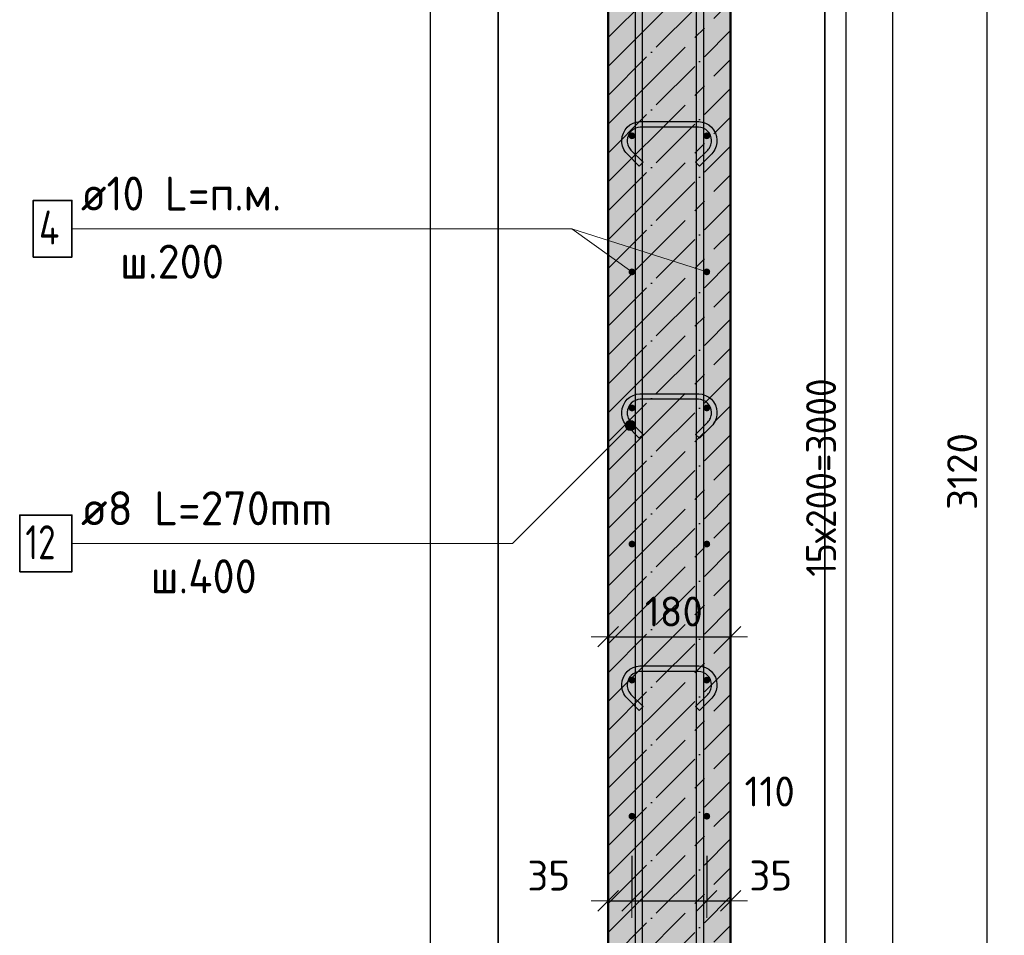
# Model space of a CAD drawing. Header units: millimetres. Extents: x -27380 to 48638, y 46540 to 72525.
# Tile 74 of 106: x 41445 to 42892, y 50606 to 51952. Entities that reach past the tile are written whole.
import ezdxf

# ---------------------------------------------------------------- set-up
doc = ezdxf.new("R2010")
doc.units = ezdxf.units.MM
doc.header["$PDMODE"] = 65
doc.linetypes.add('______11', pattern=[100, 80, -10, 0, -10])
doc.linetypes.add('______5', pattern=[220, 160, -20, 20, -20])
for name, color, linetype, lineweight in [('Standard', 7, 'Continuous', 25), ('Арм.стержн. вертикальными 1', 22, 'Continuous', 35), ('Арм.стержн.горизонт. 1', 180, 'Continuous', 35), ('Размерная линия_ общее', 7, 'Continuous', 13)]:
    doc.layers.add(name, color=color, linetype=linetype, lineweight=lineweight)
doc.layers.add('Арм.стержн.Стяжки', color=7, linetype='Continuous', lineweight=35, true_color=0x501e0f)
doc.styles.add('ISOCPEUR', font='ISOCPEUR')
doc.dimstyles.new('DIMSTYLE_3', dxfattribs={"dimtxt": 44, "dimasz": 50, "dimexe": 0, "dimexo": 0, "dimgap": 22, "dimtad": 2, "dimdec": 0, "dimrnd": 5, "dimzin": 12, "dimdsep": 46, "dimtxsty": 'ISOCPEUR', "dimblk1": 'ALL_ML_STRICH', "dimblk2": 'ALL_ML_STRICH', "dimsah": 1, "dimcen": 0, "dimclrd": 7, "dimclre": 256, "dimclrt": 7, "dimadec": 0, "dimazin": 0, "dimtfac": 1, "dimtdec": 0, "dimtix": 1, "dimtmove": 2, "dimatfit": 3, "dimfxl": 0, "dimtvp": 1.2, "dimtzin": 0, "dimlwd": 0, "dimlwe": -3, "dimarcsym": 0})
doc.dimstyles.new('DIMSTYLE_7', dxfattribs={"dimtxt": 44, "dimasz": 50, "dimexe": 0, "dimexo": 0, "dimgap": 22, "dimtad": 2, "dimdec": 0, "dimrnd": 5, "dimzin": 12, "dimdsep": 46, "dimtxsty": 'ISOCPEUR', "dimblk1": 'ALL_ML_STRICH', "dimblk2": 'ALL_ML_STRICH', "dimsah": 1, "dimcen": 0, "dimclrd": 7, "dimclre": 256, "dimclrt": 7, "dimadec": 0, "dimazin": 0, "dimtfac": 1, "dimtdec": 0, "dimtix": 1, "dimtmove": 2, "dimatfit": 3, "dimfxl": 0, "dimtzin": 0, "dimlwd": 0, "dimlwe": -3, "dimarcsym": 0})

# ---------------------------------------------------------------- blocks, each defined once
blk = doc.blocks.new('ALL_ML_STRICH')
at = {"color": 0, "linetype": 'ByBlock', "lineweight": -2}
for p, q in [((-0.3, -0.3), (0.3, 0.3)), ((0, -0.5), (0, 0.5)), ((-1, 0), (0.5, 0))]:
    blk.add_line(p, q, dxfattribs=at)
blk = doc.blocks.new('*D43')
at = {"layer": 'DEFPOINTS', "color": 7, "linetype": 'Continuous', "lineweight": 13, "transparency": 33554687}
for p in [(42309.4, 51055.1), (42309.4, 51045.1), (42489.4, 51053.4)]:
    blk.add_point(p, dxfattribs=at)
at = {"layer": 'Размерная линия_ общее', "color": 253, "linetype": 'Continuous', "lineweight": -2, "true_color": 0xa0a0a0, "transparency": 33554687}
for p, q in [((42309.4, 51045.1), (42309.4, 51045.1)), ((42489.4, 51045.1), (42489.4, 51045.1))]:
    blk.add_line(p, q, dxfattribs=at)
at = {"layer": 'Размерная линия_ общее', "color": 7, "linetype": 'Continuous', "lineweight": -2, "transparency": 33554687}
blk.add_line((42309.4, 51045.1), (42489.4, 51045.1), dxfattribs=at)
at = {"layer": 'Размерная линия_ общее', "color": 7, "linetype": 'Continuous', "lineweight": 13, "transparency": 33554687, "xscale": 50, "yscale": 50, "zscale": 50, "rotation": 180}
blk.add_blockref('ALL_ML_STRICH', (42309.4, 51045.1), dxfattribs=at)
at = {"layer": 'Размерная линия_ общее', "color": 7, "linetype": 'Continuous', "lineweight": 13, "transparency": 33554687, "xscale": 50, "yscale": 50, "zscale": 50}
blk.add_blockref('ALL_ML_STRICH', (42489.4, 51045.1), dxfattribs=at)
at = {"layer": 'Размерная линия_ общее', "color": 7, "linetype": 'Continuous', "lineweight": 13, "transparency": 33554687, "insert": (42406, 51082.1), "char_height": 44, "width": 132, "attachment_point": 5, "style": 'ISOCPEUR'}
blk.add_mtext('\\A1;{180}', dxfattribs=at)
blk = doc.blocks.new('*D44')
at = {"layer": 'DEFPOINTS', "color": 7, "linetype": 'Continuous', "lineweight": 13, "transparency": 33554687}
for p in [(42344.4, 50743), (42309.4, 50656.9), (42309.4, 50616)]:
    blk.add_point(p, dxfattribs=at)
at = {"layer": 'Размерная линия_ общее', "color": 253, "linetype": 'Continuous', "lineweight": -2, "true_color": 0xa0a0a0, "transparency": 33554687}
for p, q in [((42344.4, 50723), (42344.4, 50656.9)), ((42309.4, 50636), (42309.4, 50656.9))]:
    blk.add_line(p, q, dxfattribs=at)
at = {"layer": 'Размерная линия_ общее', "color": 7, "linetype": 'Continuous', "lineweight": -2, "transparency": 33554687}
blk.add_line((42309.4, 50656.9), (42344.4, 50656.9), dxfattribs=at)
at = {"layer": 'Размерная линия_ общее', "color": 7, "linetype": 'Continuous', "lineweight": 13, "transparency": 33554687, "xscale": 50, "yscale": 50, "zscale": 50, "rotation": 180}
blk.add_blockref('ALL_ML_STRICH', (42309.4, 50656.9), dxfattribs=at)
at = {"layer": 'Размерная линия_ общее', "color": 7, "linetype": 'Continuous', "lineweight": 13, "transparency": 33554687, "xscale": 50, "yscale": 50, "zscale": 50}
blk.add_blockref('ALL_ML_STRICH', (42344.4, 50656.9), dxfattribs=at)
at = {"layer": 'Размерная линия_ общее', "color": 7, "linetype": 'Continuous', "lineweight": 13, "transparency": 33554687, "insert": (42222.1, 50694), "char_height": 44, "width": 88, "attachment_point": 5, "style": 'ISOCPEUR'}
blk.add_mtext('\\A1;{35}', dxfattribs=at)
blk = doc.blocks.new('*D45')
at = {"layer": 'DEFPOINTS', "color": 7, "linetype": 'Continuous', "lineweight": 13, "transparency": 33554687}
for p in [(42344.4, 50743), (42454.4, 50743), (42344.4, 50656.9)]:
    blk.add_point(p, dxfattribs=at)
at = {"layer": 'Размерная линия_ общее', "color": 253, "linetype": 'Continuous', "lineweight": -2, "true_color": 0xa0a0a0, "transparency": 33554687}
for p, q in [((42344.4, 50723), (42344.4, 50656.9)), ((42454.4, 50723), (42454.4, 50656.9))]:
    blk.add_line(p, q, dxfattribs=at)
at = {"layer": 'Размерная линия_ общее', "color": 7, "linetype": 'Continuous', "lineweight": -2, "transparency": 33554687}
blk.add_line((42344.4, 50656.9), (42454.4, 50656.9), dxfattribs=at)
at = {"layer": 'Размерная линия_ общее', "color": 7, "linetype": 'Continuous', "lineweight": 13, "transparency": 33554687, "xscale": 50, "yscale": 50, "zscale": 50, "rotation": 180}
blk.add_blockref('ALL_ML_STRICH', (42344.4, 50656.9), dxfattribs=at)
at = {"layer": 'Размерная линия_ общее', "color": 7, "linetype": 'Continuous', "lineweight": 13, "transparency": 33554687, "xscale": 50, "yscale": 50, "zscale": 50}
blk.add_blockref('ALL_ML_STRICH', (42454.4, 50656.9), dxfattribs=at)
at = {"layer": 'Размерная линия_ общее', "color": 7, "linetype": 'Continuous', "lineweight": 13, "transparency": 33554687, "insert": (42546.8, 50817.6), "char_height": 44, "width": 132, "attachment_point": 5, "style": 'ISOCPEUR'}
blk.add_mtext('\\A1;{110}', dxfattribs=at)
blk = doc.blocks.new('*D46')
at = {"layer": 'DEFPOINTS', "color": 7, "linetype": 'Continuous', "lineweight": 13, "transparency": 33554687}
for p in [(42454.4, 50743), (42454.4, 50656.9), (42489.4, 50619.4)]:
    blk.add_point(p, dxfattribs=at)
at = {"layer": 'Размерная линия_ общее', "color": 253, "linetype": 'Continuous', "lineweight": -2, "true_color": 0xa0a0a0, "transparency": 33554687}
for p, q in [((42454.4, 50723), (42454.4, 50656.9)), ((42489.4, 50639.4), (42489.4, 50656.9))]:
    blk.add_line(p, q, dxfattribs=at)
at = {"layer": 'Размерная линия_ общее', "color": 7, "linetype": 'Continuous', "lineweight": -2, "transparency": 33554687}
blk.add_line((42454.4, 50656.9), (42489.4, 50656.9), dxfattribs=at)
at = {"layer": 'Размерная линия_ общее', "color": 7, "linetype": 'Continuous', "lineweight": 13, "transparency": 33554687, "xscale": 50, "yscale": 50, "zscale": 50, "rotation": 180}
blk.add_blockref('ALL_ML_STRICH', (42454.4, 50656.9), dxfattribs=at)
at = {"layer": 'Размерная линия_ общее', "color": 7, "linetype": 'Continuous', "lineweight": 13, "transparency": 33554687, "xscale": 50, "yscale": 50, "zscale": 50}
blk.add_blockref('ALL_ML_STRICH', (42489.4, 50656.9), dxfattribs=at)
at = {"layer": 'Размерная линия_ общее', "color": 7, "linetype": 'Continuous', "lineweight": 13, "transparency": 33554687, "insert": (42548.4, 50694.1), "char_height": 44, "width": 88, "attachment_point": 5, "style": 'ISOCPEUR'}
blk.add_mtext('\\A1;{35}', dxfattribs=at)
blk = doc.blocks.new('*D47')
at = {"layer": 'DEFPOINTS', "color": 7, "linetype": 'Continuous', "lineweight": 13, "transparency": 33554687}
for p in [(42489.4, 52841.3), (42537.4, 49721.3), (42866.7, 49721.3)]:
    blk.add_point(p, dxfattribs=at)
at = {"layer": 'Размерная линия_ общее', "color": 253, "linetype": 'Continuous', "lineweight": -2, "true_color": 0xa0a0a0, "transparency": 33554687}
for p, q in [((42509.4, 52841.3), (42866.7, 52841.3)), ((42557.4, 49721.3), (42866.7, 49721.3))]:
    blk.add_line(p, q, dxfattribs=at)
at = {"layer": 'Размерная линия_ общее', "color": 7, "linetype": 'Continuous', "lineweight": -2, "transparency": 33554687}
blk.add_line((42866.7, 49721.3), (42866.7, 52841.3), dxfattribs=at)
at = {"layer": 'Размерная линия_ общее', "color": 7, "linetype": 'Continuous', "lineweight": 13, "transparency": 33554687, "xscale": 50, "yscale": 50, "zscale": 50}
for p, rotation in [((42866.7, 52841.3), 90), ((42866.7, 49721.3), 270)]:
    blk.add_blockref('ALL_ML_STRICH', p, dxfattribs=dict(at, rotation=rotation))
at = {"layer": 'Размерная линия_ общее', "color": 7, "linetype": 'Continuous', "lineweight": 13, "transparency": 33554687, "insert": (42829.7, 51287.9), "char_height": 44, "width": 176, "attachment_point": 5, "rotation": 90, "style": 'ISOCPEUR'}
blk.add_mtext('\\A1;{3120}', dxfattribs=at)
blk = doc.blocks.new('*D52')
at = {"layer": 'DEFPOINTS', "color": 7, "linetype": 'Continuous', "lineweight": 13, "transparency": 33554687}
for p in [(42454.4, 52781.3), (42454.4, 49781.3), (42659.4, 49781.3)]:
    blk.add_point(p, dxfattribs=at)
at = {"layer": 'Размерная линия_ общее', "color": 253, "linetype": 'Continuous', "lineweight": -2, "true_color": 0xa0a0a0, "transparency": 33554687}
for p, q in [((42474.4, 52781.3), (42659.4, 52781.3)), ((42474.4, 49781.3), (42659.4, 49781.3))]:
    blk.add_line(p, q, dxfattribs=at)
at = {"layer": 'Размерная линия_ общее', "color": 7, "linetype": 'Continuous', "lineweight": -2, "transparency": 33554687}
blk.add_line((42659.4, 49781.3), (42659.4, 52781.3), dxfattribs=at)
at = {"layer": 'Размерная линия_ общее', "color": 7, "linetype": 'Continuous', "lineweight": 13, "transparency": 33554687, "xscale": 50, "yscale": 50, "zscale": 50}
for p, rotation in [((42659.4, 52781.3), 90), ((42659.4, 49781.3), 270)]:
    blk.add_blockref('ALL_ML_STRICH', p, dxfattribs=dict(at, rotation=rotation))
at = {"layer": 'Размерная линия_ общее', "color": 7, "linetype": 'Continuous', "lineweight": 13, "transparency": 33554687, "insert": (42600.4, 51133.3), "char_height": 44, "width": 2.2, "attachment_point": 1, "rotation": 90, "line_spacing_factor": 0.60241, "style": 'ISOCPEUR'}
blk.add_mtext('\\W0.91;15х200=3000', dxfattribs=at)

msp = doc.modelspace()

# ---------------------------------------------------------------- hatches: boundary and pattern name
at = {"layer": 'Арм.стержн.горизонт. 1', "linetype": 'Continuous', "lineweight": 50, "transparency": 33554687}
for points in [[(42349.4, 51781.3), (42349.1, 51783.2), (42348, 51784.8), (42346.4, 51785.9), (42344.4, 51786.3), (42342.5, 51785.9), (42340.9, 51784.8), (42339.8, 51783.2), (42339.4, 51781.3), (42339.8, 51779.4), (42340.9, 51777.7), (42342.5, 51776.7), (42344.4, 51776.3), (42346.4, 51776.7), (42348, 51777.7), (42349.1, 51779.4)], [(42459.4, 51781.3), (42459.1, 51783.2), (42458, 51784.8), (42456.4, 51785.9), (42454.4, 51786.3), (42452.5, 51785.9), (42450.9, 51784.8), (42449.8, 51783.2), (42449.4, 51781.3), (42449.8, 51779.4), (42450.9, 51777.7), (42452.5, 51776.7), (42454.4, 51776.3), (42456.4, 51776.7), (42458, 51777.7), (42459.1, 51779.4)], [(42349.4, 51581.3), (42349.1, 51583.2), (42348, 51584.8), (42346.4, 51585.9), (42344.4, 51586.3), (42342.5, 51585.9), (42340.9, 51584.8), (42339.8, 51583.2), (42339.4, 51581.3), (42339.8, 51579.4), (42340.9, 51577.7), (42342.5, 51576.7), (42344.4, 51576.3), (42346.4, 51576.7), (42348, 51577.7), (42349.1, 51579.4)], [(42459.4, 51581.3), (42459.1, 51583.2), (42458, 51584.8), (42456.4, 51585.9), (42454.4, 51586.3), (42452.5, 51585.9), (42450.9, 51584.8), (42449.8, 51583.2), (42449.4, 51581.3), (42449.8, 51579.4), (42450.9, 51577.7), (42452.5, 51576.7), (42454.4, 51576.3), (42456.4, 51576.7), (42458, 51577.7), (42459.1, 51579.4)], [(42349.4, 51381.3), (42349.1, 51383.2), (42348, 51384.8), (42346.4, 51385.9), (42344.4, 51386.3), (42342.5, 51385.9), (42340.9, 51384.8), (42339.8, 51383.2), (42339.4, 51381.3), (42339.8, 51379.4), (42340.9, 51377.7), (42342.5, 51376.7), (42344.4, 51376.3), (42346.4, 51376.7), (42348, 51377.7), (42349.1, 51379.4)], [(42459.4, 51381.3), (42459.1, 51383.2), (42458, 51384.8), (42456.4, 51385.9), (42454.4, 51386.3), (42452.5, 51385.9), (42450.9, 51384.8), (42449.8, 51383.2), (42449.4, 51381.3), (42449.8, 51379.4), (42450.9, 51377.7), (42452.5, 51376.7), (42454.4, 51376.3), (42456.4, 51376.7), (42458, 51377.7), (42459.1, 51379.4)], [(42349.4, 51181.3), (42349.1, 51183.2), (42348, 51184.8), (42346.4, 51185.9), (42344.4, 51186.3), (42342.5, 51185.9), (42340.9, 51184.8), (42339.8, 51183.2), (42339.4, 51181.3), (42339.8, 51179.4), (42340.9, 51177.7), (42342.5, 51176.7), (42344.4, 51176.3), (42346.4, 51176.7), (42348, 51177.7), (42349.1, 51179.4)], [(42459.4, 51181.3), (42459.1, 51183.2), (42458, 51184.8), (42456.4, 51185.9), (42454.4, 51186.3), (42452.5, 51185.9), (42450.9, 51184.8), (42449.8, 51183.2), (42449.4, 51181.3), (42449.8, 51179.4), (42450.9, 51177.7), (42452.5, 51176.7), (42454.4, 51176.3), (42456.4, 51176.7), (42458, 51177.7), (42459.1, 51179.4)], [(42349.4, 50981.3), (42349.1, 50983.2), (42348, 50984.8), (42346.4, 50985.9), (42344.4, 50986.3), (42342.5, 50985.9), (42340.9, 50984.8), (42339.8, 50983.2), (42339.4, 50981.3), (42339.8, 50979.4), (42340.9, 50977.7), (42342.5, 50976.7), (42344.4, 50976.3), (42346.4, 50976.7), (42348, 50977.7), (42349.1, 50979.4)], [(42459.4, 50981.3), (42459.1, 50983.2), (42458, 50984.8), (42456.4, 50985.9), (42454.4, 50986.3), (42452.5, 50985.9), (42450.9, 50984.8), (42449.8, 50983.2), (42449.4, 50981.3), (42449.8, 50979.4), (42450.9, 50977.7), (42452.5, 50976.7), (42454.4, 50976.3), (42456.4, 50976.7), (42458, 50977.7), (42459.1, 50979.4)], [(42349.4, 50781.3), (42349.1, 50783.2), (42348, 50784.8), (42346.4, 50785.9), (42344.4, 50786.3), (42342.5, 50785.9), (42340.9, 50784.8), (42339.8, 50783.2), (42339.4, 50781.3), (42339.8, 50779.4), (42340.9, 50777.7), (42342.5, 50776.7), (42344.4, 50776.3), (42346.4, 50776.7), (42348, 50777.7), (42349.1, 50779.4)], [(42459.4, 50781.3), (42459.1, 50783.2), (42458, 50784.8), (42456.4, 50785.9), (42454.4, 50786.3), (42452.5, 50785.9), (42450.9, 50784.8), (42449.8, 50783.2), (42449.4, 50781.3), (42449.8, 50779.4), (42450.9, 50777.7), (42452.5, 50776.7), (42454.4, 50776.3), (42456.4, 50776.7), (42458, 50777.7), (42459.1, 50779.4)]]:
    msp.add_hatch(color=4, dxfattribs=at).paths.add_polyline_path(points)
at = {"layer": 'Арм.стержн.Стяжки', "linetype": 'Continuous', "lineweight": 13, "transparency": 33554687}
for points in [[(42334.9, 51357.5), (42347.4, 51350.3), (42336.8, 51360.9)], [(42336.8, 51360.9), (42349.3, 51353.7), (42340.2, 51362.8)], [(42336.8, 51360.9), (42347.4, 51350.3), (42349.3, 51353.7)], [(42340.2, 51362.8), (42349.3, 51353.7), (42349.3, 51357.5)], [(42340.2, 51362.8), (42349.3, 51357.5), (42344, 51362.8)], [(42344, 51362.8), (42349.3, 51357.5), (42347.4, 51360.9)], [(42334.9, 51353.7), (42344, 51348.4), (42334.9, 51357.5)], [(42334.9, 51357.5), (42344, 51348.4), (42347.4, 51350.3)], [(42340.2, 51348.4), (42334.9, 51353.7), (42336.8, 51350.3)], [(42334.9, 51353.7), (42340.2, 51348.4), (42344, 51348.4)]]:
    msp.add_hatch(color=7, dxfattribs=at).paths.add_polyline_path(points)
at = {"layer": 'Размерная линия_ общее', "linetype": 'Continuous', "lineweight": -3, "transparency": 33554687}
msp.add_hatch(color=7, dxfattribs=at).paths.add_polyline_path([(42309.4, 52841.3), (42309.4, 49721.3), (42489.4, 49721.3), (42489.4, 52841.3)])

# ---------------------------------------------------------------- linework, layer by layer
at = {"color": 52, "linetype": 'Continuous', "lineweight": -3, "transparency": 33554687}
for p, q in [((42148, 49556.3), (42148, 54231.9)), ((42148, 54231.9), (42148, 49556.3)), ((42628, 49556.3), (42628, 54231.9)), ((42628, 54231.9), (42628, 49556.3))]:
    msp.add_line(p, q, dxfattribs=at)
at = {"layer": 'Standard', "color": 7, "linetype": 'Continuous', "lineweight": 13, "transparency": 33554687}
msp.add_line((42454.4, 51581.3), (42256.2, 51644.7), dxfattribs=at)
at = {"layer": 'Standard', "color": 7, "linetype": 'Continuous', "lineweight": -3, "transparency": 33554687}
msp.add_lwpolyline([(42048, 49456.3), (42728, 49456.3), (42728, 54331.9), (42048, 54331.9), (42048, 49456.3)], dxfattribs=at)
at = {"layer": 'Арм.стержн. вертикальными 1', "color": 4, "linetype": 'Continuous', "lineweight": 25, "transparency": 33554687}
for points in [[(42349.4, 49721.3), (42349.4, 54081.3), (42359.4, 54081.3), (42359.4, 49721.3), (42349.4, 49721.3)], [(42439.4, 49721.3), (42439.4, 54081.3), (42449.4, 54081.3), (42449.4, 49721.3), (42439.4, 49721.3)]]:
    msp.add_lwpolyline(points, dxfattribs=at)
at = {"layer": 'Арм.стержн.горизонт. 1', "color": 7, "linetype": 'Continuous', "lineweight": 13, "transparency": 33554687}
for p, q in [((41521.2, 51644.7), (42256.2, 51644.7)), ((42256.2, 51644.7), (42344.4, 51581.3))]:
    msp.add_line(p, q, dxfattribs=at)
at = {"layer": 'Арм.стержн.горизонт. 1', "color": 7, "linetype": 'Continuous', "lineweight": 35, "transparency": 33554687}
msp.add_lwpolyline([(41464.6, 51603.1), (41521.2, 51603.1), (41521.2, 51686.4), (41464.6, 51686.4), (41464.6, 51603.1)], dxfattribs=at)
at = {"layer": 'Арм.стержн.Стяжки', "color": 7, "linetype": 'Continuous', "lineweight": 13, "transparency": 33554687}
for p, q in [((42336.8, 51360.9), (42336.8, 51360.9)), ((42347.4, 51360.9), (42347.4, 51360.9)), ((42168.7, 51182.2), (42342.1, 51355.6)), ((42336.8, 51350.3), (42336.8, 51350.3)), ((42347.4, 51350.3), (42347.4, 51350.3)), ((41521.2, 51182.2), (42168.7, 51182.2))]:
    msp.add_line(p, q, dxfattribs=at)
at = {"layer": 'Арм.стержн.Стяжки', "color": 40, "linetype": 'Continuous', "lineweight": 25, "transparency": 33554687}
for points in [[(42355.2, 51736.8), (42337.2, 51754.8), (42335.5, 51756.7), (42334, 51758.8), (42332.7, 51761.1), (42331.6, 51763.4), (42330.7, 51765.9), (42330, 51768.4), (42329.6, 51771), (42329.4, 51773.5), (42329.4, 51775.5), (42330.1, 51780.4), (42331.8, 51785.4), (42334.4, 51790.1), (42337.6, 51794), (42341.5, 51797.2), (42346.2, 51799.8), (42351.2, 51801.5), (42356.1, 51802.1), (42442.8, 51802.1), (42447.6, 51801.5), (42452.7, 51799.8), (42457.4, 51797.2), (42461.3, 51794), (42464.5, 51790.1), (42467.1, 51785.4), (42468.8, 51780.4), (42469.4, 51775.5), (42469.4, 51773.5), (42469.3, 51771), (42468.8, 51768.4), (42468.2, 51765.9), (42467.3, 51763.4), (42466.2, 51761.1), (42464.9, 51758.8), (42463.4, 51756.7), (42461.7, 51754.8), (42443.7, 51736.8), (42438, 51742.4), (42455.9, 51760.3), (42457.1, 51761.7), (42458.2, 51763.2), (42459.1, 51764.8), (42459.9, 51766.5), (42460.5, 51768.2), (42461, 51770), (42461.3, 51771.9), (42461.4, 51773.8), (42461.4, 51774.9), (42460.9, 51778.5), (42459.7, 51782.2), (42457.9, 51785.5), (42455.6, 51788.3), (42452.8, 51790.6), (42449.5, 51792.4), (42445.8, 51793.6), (42442.2, 51794.1), (42356.7, 51794.1), (42353.1, 51793.6), (42349.4, 51792.4), (42346, 51790.6), (42343.3, 51788.3), (42341, 51785.5), (42339.2, 51782.2), (42337.9, 51778.5), (42337.4, 51774.9), (42337.4, 51773.8), (42337.6, 51771.9), (42337.9, 51770), (42338.3, 51768.2), (42339, 51766.5), (42339.7, 51764.8), (42340.7, 51763.2), (42341.8, 51761.7), (42343, 51760.3), (42360.9, 51742.4), (42355.2, 51736.8)], [(42355.2, 51336.8), (42337.2, 51354.8), (42335.5, 51356.7), (42334, 51358.8), (42332.7, 51361.1), (42331.6, 51363.4), (42330.7, 51365.9), (42330, 51368.4), (42329.6, 51371), (42329.4, 51373.5), (42329.4, 51375.5), (42330.1, 51380.4), (42331.8, 51385.4), (42334.4, 51390.1), (42337.6, 51394), (42341.5, 51397.2), (42346.2, 51399.8), (42351.2, 51401.5), (42356.1, 51402.1), (42442.8, 51402.1), (42447.6, 51401.5), (42452.7, 51399.8), (42457.4, 51397.2), (42461.3, 51394), (42464.5, 51390.1), (42467.1, 51385.4), (42468.8, 51380.4), (42469.4, 51375.5), (42469.4, 51373.5), (42469.3, 51371), (42468.8, 51368.4), (42468.2, 51365.9), (42467.3, 51363.4), (42466.2, 51361.1), (42464.9, 51358.8), (42463.4, 51356.7), (42461.7, 51354.8), (42443.7, 51336.8), (42438, 51342.4), (42455.9, 51360.3), (42457.1, 51361.7), (42458.2, 51363.2), (42459.1, 51364.8), (42459.9, 51366.5), (42460.5, 51368.2), (42461, 51370), (42461.3, 51371.9), (42461.4, 51373.8), (42461.4, 51374.9), (42460.9, 51378.5), (42459.7, 51382.2), (42457.9, 51385.5), (42455.6, 51388.3), (42452.8, 51390.6), (42449.5, 51392.4), (42445.8, 51393.6), (42442.2, 51394.1), (42356.7, 51394.1), (42353.1, 51393.6), (42349.4, 51392.4), (42346, 51390.6), (42343.3, 51388.3), (42341, 51385.5), (42339.2, 51382.2), (42337.9, 51378.5), (42337.4, 51374.9), (42337.4, 51373.8), (42337.6, 51371.9), (42337.9, 51370), (42338.3, 51368.2), (42339, 51366.5), (42339.7, 51364.8), (42340.7, 51363.2), (42341.8, 51361.7), (42343, 51360.3), (42360.9, 51342.4), (42355.2, 51336.8)], [(42355.2, 50936.8), (42337.2, 50954.8), (42335.5, 50956.7), (42334, 50958.8), (42332.7, 50961.1), (42331.6, 50963.4), (42330.7, 50965.9), (42330, 50968.4), (42329.6, 50971), (42329.4, 50973.5), (42329.4, 50975.5), (42330.1, 50980.4), (42331.8, 50985.4), (42334.4, 50990.1), (42337.6, 50994), (42341.5, 50997.2), (42346.2, 50999.8), (42351.2, 51001.5), (42356.1, 51002.1), (42442.8, 51002.1), (42447.6, 51001.5), (42452.7, 50999.8), (42457.4, 50997.2), (42461.3, 50994), (42464.5, 50990.1), (42467.1, 50985.4), (42468.8, 50980.4), (42469.4, 50975.5), (42469.4, 50973.5), (42469.3, 50971), (42468.8, 50968.4), (42468.2, 50965.9), (42467.3, 50963.4), (42466.2, 50961.1), (42464.9, 50958.8), (42463.4, 50956.7), (42461.7, 50954.8), (42443.7, 50936.8), (42438, 50942.4), (42455.9, 50960.3), (42457.1, 50961.7), (42458.2, 50963.2), (42459.1, 50964.8), (42459.9, 50966.5), (42460.5, 50968.2), (42461, 50970), (42461.3, 50971.9), (42461.4, 50973.8), (42461.4, 50974.9), (42460.9, 50978.5), (42459.7, 50982.2), (42457.9, 50985.5), (42455.6, 50988.3), (42452.8, 50990.6), (42449.5, 50992.4), (42445.8, 50993.6), (42442.2, 50994.1), (42356.7, 50994.1), (42353.1, 50993.6), (42349.4, 50992.4), (42346, 50990.6), (42343.3, 50988.3), (42341, 50985.5), (42339.2, 50982.2), (42337.9, 50978.5), (42337.4, 50974.9), (42337.4, 50973.8), (42337.6, 50971.9), (42337.9, 50970), (42338.3, 50968.2), (42339, 50966.5), (42339.7, 50964.8), (42340.7, 50963.2), (42341.8, 50961.7), (42343, 50960.3), (42360.9, 50942.4), (42355.2, 50936.8)]]:
    msp.add_lwpolyline(points, dxfattribs=at)
at = {"layer": 'Арм.стержн.Стяжки', "color": 7, "linetype": 'Continuous', "lineweight": 35, "transparency": 33554687}
msp.add_lwpolyline([(41444.6, 51140.6), (41521.2, 51140.6), (41521.2, 51223.9), (41444.6, 51223.9), (41444.6, 51140.6)], dxfattribs=at)
at = {"layer": 'Арм.стержн.Стяжки', "color": 7, "linetype": 'Continuous', "lineweight": 13, "transparency": 33554687}
msp.add_circle((42342.1, 51355.6), 7.5, dxfattribs=at)
at = {"layer": 'Размерная линия_ общее', "color": 7, "linetype": 'Continuous', "lineweight": 50, "transparency": 33554687}
for p, q in [((42309.4, 52841.3), (42309.4, 49721.3)), ((42489.4, 49721.3), (42489.4, 52841.3))]:
    msp.add_line(p, q, dxfattribs=at)
at = {"layer": 'Размерная линия_ общее', "color": 7, "linetype": '______11', "lineweight": -3, "transparency": 33554687}
for p, q in [((42309.4, 51925.6), (42489.4, 52105.6)), ((42309.4, 51840.7), (42489.4, 52020.7)), ((42309.4, 51755.9), (42489.4, 51935.9)), ((42309.4, 51671), (42489.4, 51851)), ((42309.4, 51586.2), (42489.4, 51766.2)), ((42309.4, 51501.3), (42489.4, 51681.3)), ((42309.4, 51416.5), (42489.4, 51596.5)), ((42309.4, 51331.6), (42489.4, 51511.6)), ((42309.4, 51246.8), (42489.4, 51426.8)), ((42309.4, 51161.9), (42489.4, 51341.9)), ((42309.4, 51077), (42489.4, 51257)), ((42309.4, 50992.2), (42489.4, 51172.2)), ((42309.4, 50907.3), (42489.4, 51087.3)), ((42309.4, 50822.5), (42489.4, 51002.5)), ((42309.4, 50737.6), (42489.4, 50917.6)), ((42309.4, 50652.8), (42489.4, 50832.8)), ((42309.4, 50567.9), (42489.4, 50747.9)), ((42309.4, 50483.1), (42489.4, 50663.1))]:
    msp.add_line(p, q, dxfattribs=at)
at = {"layer": 'Размерная линия_ общее', "color": 7, "linetype": '______5', "lineweight": -3, "transparency": 33554687}
for p, q in [((42309.4, 51883.1), (42489.4, 52063.1)), ((42309.4, 51798.3), (42489.4, 51978.3)), ((42309.4, 51713.4), (42489.4, 51893.4)), ((42309.4, 51628.6), (42489.4, 51808.6)), ((42309.4, 51543.7), (42489.4, 51723.7)), ((42309.4, 51458.9), (42489.4, 51638.9)), ((42309.4, 51374), (42489.4, 51554)), ((42309.4, 51289.2), (42489.4, 51469.2)), ((42309.4, 51204.3), (42489.4, 51384.3)), ((42309.4, 51119.5), (42489.4, 51299.5)), ((42309.4, 51034.6), (42489.4, 51214.6)), ((42309.4, 50949.8), (42489.4, 51129.8)), ((42309.4, 50864.9), (42489.4, 51044.9)), ((42309.4, 50780.1), (42489.4, 50960.1)), ((42309.4, 50695.2), (42489.4, 50875.2)), ((42309.4, 50610.4), (42489.4, 50790.4)), ((42309.4, 50525.5), (42489.4, 50705.5)), ((42309.4, 50440.7), (42489.4, 50620.7))]:
    msp.add_line(p, q, dxfattribs=at)

# ---------------------------------------------------------------- texts
at = {"layer": 'Арм.стержн.горизонт. 1', "color": 7, "linetype": 'Continuous', "lineweight": 25, "transparency": 33554687, "char_height": 50, "attachment_point": 7, "style": 'ISOCPEUR'}
for s, insert, width in [('\\W0.94;ø10 L=п.м.', (41534.6, 51671.4), 333.305), ('\\W0.80;4', (41472.9, 51621.4), 59.972), ('\\W0.95;ш.200 ', (41592.1, 51571.4), 218.666)]:
    msp.add_mtext(s, dxfattribs=dict(at, insert=insert, width=width))
at = {"layer": 'Арм.стержн.Стяжки', "color": 7, "linetype": 'Continuous', "lineweight": 25, "transparency": 33554687, "char_height": 50, "attachment_point": 7, "style": 'ISOCPEUR'}
for s, insert, width in [('\\W0.98;ø8 L=270mm ', (41534.6, 51208.9), 429.211), ('\\W0.75;12', (41452.9, 51158.9), 78.713), ('\\W0.95;ш.400 ', (41637.1, 51108.9), 223.706)]:
    msp.add_mtext(s, dxfattribs=dict(at, insert=insert, width=width))

# ---------------------------------------------------------------- dimensions: what is measured, and where the dimension line sits
at = {"layer": 'Размерная линия_ общее', "color": 7, "linetype": 'Continuous', "lineweight": 13, "transparency": 33554687}
dim = msp.add_linear_dim(base=(42866.7, 52841.3), p1=(42557.4, 49721.3), p2=(42509.4, 52841.3), angle=90, dimstyle='DIMSTYLE_7', override={"dimpost": '<>', "dimclrd": 7, "dimclre": 253, "dimclrt": 7, "dimlwd": 0, "dimlwe": 65533}, dxfattribs=at)
dim.commit()
dim.dimension.update_dxf_attribs({"geometry": '*D47', "text_midpoint": (42829.7, 51287.9), "dimtype": 160})
dim = msp.add_linear_dim(base=(42659.4, 52781.3), p1=(42474.4, 49781.3), p2=(42474.4, 52781.3), angle=90, text='\\W0.91;15х200=3000', dimstyle='DIMSTYLE_7', override={"dimpost": '<>', "dimclrd": 7, "dimclre": 253, "dimclrt": 7, "dimlwd": 0, "dimlwe": 65533}, dxfattribs=at)
dim.commit()
dim.dimension.update_dxf_attribs({"geometry": '*D52', "text_midpoint": (42637.4, 51281.3), "dimtype": 160})
for base, p1, p2, dimstyle, picture, middle in [((42489.4, 51045.1), (42309.4, 51045.1), (42489.4, 51045.1), 'DIMSTYLE_7', '*D43', (42406, 51082.1)), ((42454.4, 50656.9), (42344.4, 50723), (42454.4, 50723), 'DIMSTYLE_3', '*D45', (42546.8, 50817.6)), ((42344.4, 50656.9), (42309.4, 50636), (42344.4, 50723), 'DIMSTYLE_3', '*D44', (42222.1, 50694)), ((42489.4, 50656.9), (42454.4, 50723), (42489.4, 50639.4), 'DIMSTYLE_3', '*D46', (42548.4, 50694.1))]:
    dim = msp.add_linear_dim(base=base, p1=p1, p2=p2, dimstyle=dimstyle, override={"dimpost": '<>', "dimclrd": 7, "dimclre": 253, "dimclrt": 7, "dimlwd": 0, "dimlwe": 65533}, dxfattribs=at)
    dim.commit()
    dim.dimension.update_dxf_attribs({"geometry": picture, "text_midpoint": middle, "dimtype": 160})

doc.saveas('drawing.dxf')
